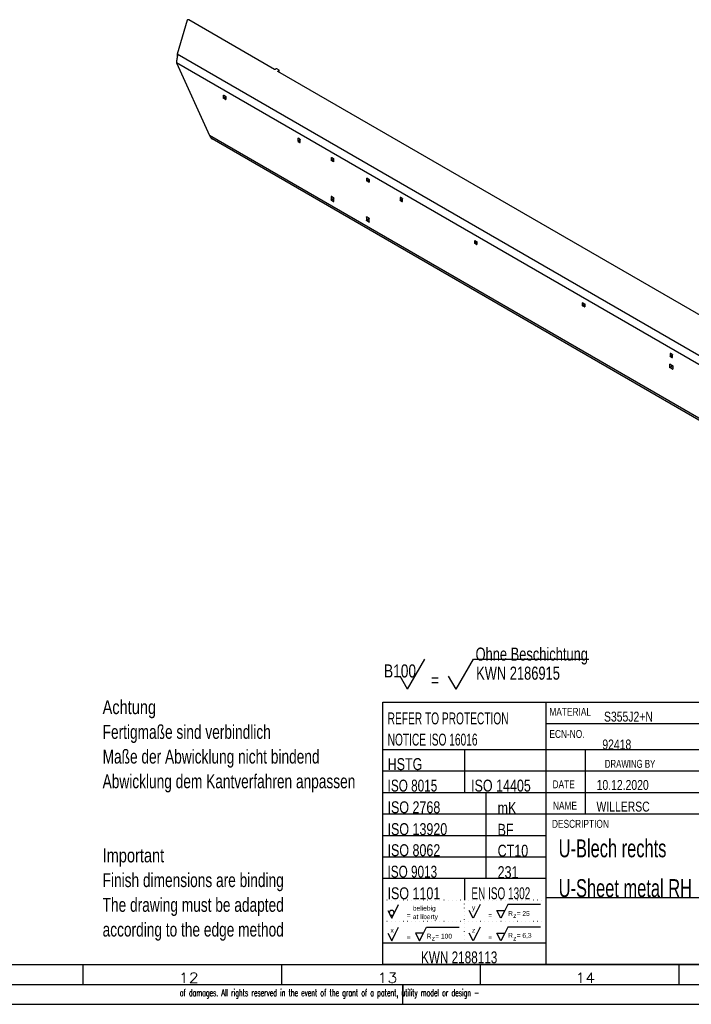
# Model space of a CAD drawing. Header units: millimetres. Extents: x -4 to 841, y -4 to 594.
# Tile 16 of 19: x 555 to 724, y 0 to 248. Entities that reach past the tile are written whole.
import ezdxf

# ---------------------------------------------------------------- set-up
doc = ezdxf.new("R2010")
doc.units = ezdxf.units.MM
doc.layers.add('1', color=7, linetype='Continuous')
doc.styles.add('SEACAD_Arial', font='arial.ttf', dxfattribs={"width": 0.75})
doc.styles.add('SEACAD_simplex_shx', font='simplex.shx', dxfattribs={"width": 0.587})

msp = doc.modelspace()

# ---------------------------------------------------------------- linework, layer by layer
at = {"layer": '1', "color": 7, "linetype": 'Continuous'}
for p, q in [((596.77, 247.54), (594.23, 238.98)), ((618.75, 235.1), (597.11, 247.6)), ((594.23, 238.98), (594.23, 238.96)), ((793.68, 123.82), (594.23, 238.97)), ((792.69, 122.1), (594.06, 236.79)), ((594.06, 236.78), (602.31, 218.53)), ((619.17, 235.27), (618.89, 235.1)), ((619.88, 234.94), (619.31, 235.27)), ((619.59, 234.7), (619.88, 234.86)), ((619.59, 234.7), (619.59, 234.61)), ((776.79, 143.86), (619.59, 234.61)), ((619.88, 234.45), (619.88, 234.86)), ((619.91, 234.43), (619.91, 234.9)), ((605.95, 228.61), (605.87, 228.57)), ((605.87, 227.92), (605.87, 228.57)), ((605.87, 227.92), (606.3, 228.17)), ((605.95, 228.61), (606.37, 228.37)), ((606.37, 228.04), (605.95, 227.8)), ((606.3, 228.17), (606.3, 228.41)), ((606.44, 228), (606.37, 228.04)), ((606.44, 228.25), (606.44, 227.59)), ((606.37, 227.55), (605.95, 227.8)), ((606.37, 227.55), (606.44, 227.59)), ((792.69, 108.61), (602.31, 218.53)), ((792.98, 107.97), (602.99, 217.66)), ((624.68, 217.8), (624.61, 217.75)), ((624.61, 217.75), (624.61, 217.1)), ((624.61, 217.1), (625.04, 217.35)), ((625.11, 217.55), (624.68, 217.8)), ((625.11, 217.22), (624.68, 216.98)), ((624.68, 216.98), (625.11, 216.73)), ((625.04, 217.59), (625.04, 217.35)), ((625.11, 217.22), (625.18, 217.18)), ((625.11, 216.73), (625.18, 216.77)), ((625.18, 216.77), (625.18, 217.43)), ((633.1, 212.94), (633.03, 212.9)), ((633.03, 212.24), (633.03, 212.9)), ((633.03, 212.24), (633.45, 212.49)), ((633.1, 212.94), (633.52, 212.69)), ((633.52, 212.37), (633.1, 212.12)), ((633.52, 211.88), (633.1, 212.12)), ((633.45, 212.49), (633.45, 212.73)), ((633.59, 212.33), (633.52, 212.37)), ((633.52, 211.88), (633.59, 211.92)), ((633.59, 212.57), (633.59, 211.92)), ((642.01, 207.79), (641.94, 207.75)), ((641.94, 207.1), (641.94, 207.75)), ((641.94, 207.1), (642.36, 207.34)), ((642.01, 207.79), (642.43, 207.55)), ((642.43, 207.22), (642.01, 206.98)), ((642.43, 206.73), (642.01, 206.98)), ((642.36, 207.34), (642.36, 207.59)), ((642.5, 207.18), (642.43, 207.22)), ((642.43, 206.73), (642.5, 206.77)), ((642.5, 207.43), (642.5, 206.77)), ((633.03, 203.18), (632.96, 203.14)), ((632.96, 203.14), (632.96, 202.32)), ((633.59, 202.85), (633.03, 203.18)), ((632.96, 202.32), (633.38, 202.57)), ((633.45, 202.45), (633.03, 202.2)), ((633.03, 202.2), (633.59, 201.87)), ((633.38, 202.98), (633.38, 202.57)), ((633.45, 202.45), (633.66, 202.32)), ((633.59, 201.87), (633.66, 201.91)), ((633.66, 201.91), (633.66, 202.73)), ((650.42, 202.94), (650.35, 202.89)), ((650.35, 202.89), (650.35, 202.24)), ((650.35, 202.24), (650.78, 202.49)), ((650.85, 202.69), (650.42, 202.94)), ((650.85, 202.36), (650.42, 202.12)), ((650.42, 202.12), (650.85, 201.87)), ((650.78, 202.73), (650.78, 202.49)), ((650.85, 202.36), (650.92, 202.32)), ((650.85, 201.87), (650.92, 201.91)), ((650.92, 201.91), (650.92, 202.57)), ((641.94, 198.04), (641.87, 198)), ((641.87, 198), (641.87, 197.18)), ((641.87, 197.18), (642.29, 197.42)), ((642.5, 197.71), (641.94, 198.04)), ((642.36, 197.3), (641.94, 197.06)), ((641.94, 197.06), (642.5, 196.73)), ((642.29, 197.83), (642.29, 197.42)), ((642.36, 197.3), (642.57, 197.18)), ((642.5, 196.73), (642.57, 196.77)), ((642.57, 196.77), (642.57, 197.59)), ((669.16, 192.12), (669.09, 192.08)), ((669.09, 191.42), (669.09, 192.08)), ((669.09, 191.42), (669.51, 191.67)), ((669.16, 192.12), (669.59, 191.87)), ((669.59, 191.55), (669.16, 191.3)), ((669.59, 191.06), (669.16, 191.3)), ((669.51, 191.67), (669.51, 191.91)), ((669.66, 191.5), (669.59, 191.55)), ((669.59, 191.06), (669.66, 191.1)), ((669.66, 191.75), (669.66, 191.1)), ((696.31, 176.44), (696.24, 176.4)), ((696.24, 175.75), (696.24, 176.4)), ((696.24, 175.75), (696.67, 175.99)), ((696.31, 176.44), (696.74, 176.2)), ((696.74, 175.87), (696.31, 175.62)), ((696.67, 175.99), (696.67, 176.24)), ((696.81, 175.83), (696.74, 175.87)), ((696.81, 176.07), (696.81, 175.42)), ((696.74, 175.38), (696.31, 175.62)), ((696.74, 175.38), (696.81, 175.42)), ((718.38, 163.7), (718.3, 163.66)), ((718.3, 163.66), (718.3, 163.01)), ((718.8, 163.46), (718.38, 163.7)), ((718.73, 163.5), (718.73, 163.25)), ((718.3, 161.01), (718.23, 160.97)), ((718.23, 160.15), (718.23, 160.97)), ((718.3, 163.01), (718.73, 163.25)), ((718.3, 161.01), (718.87, 160.68)), ((718.8, 163.13), (718.38, 162.89)), ((718.38, 162.89), (718.8, 162.64)), ((718.8, 163.13), (718.87, 163.09)), ((718.8, 162.64), (718.87, 162.68)), ((718.87, 162.68), (718.87, 163.34)), ((718.23, 160.15), (718.66, 160.4)), ((718.73, 160.27), (718.3, 160.03)), ((718.87, 159.7), (718.3, 160.03)), ((718.66, 160.4), (718.66, 160.8)), ((718.94, 160.15), (718.73, 160.27)), ((718.87, 159.7), (718.94, 159.74)), ((718.94, 160.56), (718.94, 159.74)), ((652.22, 79.24), (656.56, 86.76)), ((664.44, 79.24), (668.78, 86.76)), ((668.78, 86.76), (697.85, 86.76)), ((652.22, 79.24), (650.32, 82.53)), ((664.44, 79.24), (662.54, 82.53)), ((646, 76), (831, 76)), ((646, 10), (646, 76)), ((687, 76), (687, 10)), ((778, 70.5), (687, 70.5)), ((687, 64), (646, 64)), ((646.51, 64), (646, 64)), ((831, 64), (646, 64)), ((648.56, 64), (647.54, 64)), ((650.61, 64), (649.59, 64)), ((652.66, 64), (651.64, 64)), ((654.71, 64), (653.69, 64)), ((656.76, 64), (655.74, 64)), ((658.81, 64), (657.79, 64)), ((660.86, 64), (659.84, 64)), ((662.91, 64), (661.89, 64)), ((664.96, 64), (663.94, 64)), ((667.01, 64), (665.99, 64)), ((666.5, 64), (666.5, 58.6)), ((669.06, 64), (668.04, 64)), ((671.11, 64), (670.09, 64)), ((673.16, 64), (672.14, 64)), ((675.21, 64), (674.19, 64)), ((677.26, 64), (676.24, 64)), ((679.31, 64), (678.29, 64)), ((681.36, 64), (680.34, 64)), ((683.41, 64), (682.39, 64)), ((685.46, 64), (684.44, 64)), ((687, 64), (686.49, 64)), ((697, 47.8), (697, 64)), ((646.51, 58.6), (646, 58.6)), ((778, 58.6), (646, 58.6)), ((648.56, 58.6), (647.54, 58.6)), ((650.61, 58.6), (649.59, 58.6)), ((652.66, 58.6), (651.64, 58.6)), ((654.71, 58.6), (653.69, 58.6)), ((656.76, 58.6), (655.74, 58.6)), ((658.81, 58.6), (657.79, 58.6)), ((660.86, 58.6), (659.84, 58.6)), ((662.91, 58.6), (661.89, 58.6)), ((664.96, 58.6), (663.94, 58.6)), ((667.01, 58.6), (665.99, 58.6)), ((666.5, 58.6), (666.5, 53.2)), ((669.06, 58.6), (668.04, 58.6)), ((671.11, 58.6), (670.09, 58.6)), ((673.16, 58.6), (672.14, 58.6)), ((675.21, 58.6), (674.19, 58.6)), ((677.26, 58.6), (676.24, 58.6)), ((679.31, 58.6), (678.29, 58.6)), ((681.36, 58.6), (680.34, 58.6)), ((683.41, 58.6), (682.39, 58.6)), ((685.46, 58.6), (684.44, 58.6)), ((687, 58.6), (686.49, 58.6)), ((646.51, 53.2), (646, 53.2)), ((778, 53.2), (646, 53.2)), ((648.56, 53.2), (647.54, 53.2)), ((650.61, 53.2), (649.59, 53.2)), ((652.66, 53.2), (651.64, 53.2)), ((654.71, 53.2), (653.69, 53.2)), ((656.76, 53.2), (655.74, 53.2)), ((658.81, 53.2), (657.79, 53.2)), ((660.86, 53.2), (659.84, 53.2)), ((662.91, 53.2), (661.89, 53.2)), ((664.96, 53.2), (663.94, 53.2)), ((667.01, 53.2), (665.99, 53.2)), ((669.06, 53.2), (668.04, 53.2)), ((671.11, 53.2), (670.09, 53.2)), ((671.95, 31.6), (671.95, 53.2)), ((673.16, 53.2), (672.14, 53.2)), ((675.21, 53.2), (674.19, 53.2)), ((677.26, 53.2), (676.24, 53.2)), ((679.31, 53.2), (678.29, 53.2)), ((681.36, 53.2), (680.34, 53.2)), ((683.41, 53.2), (682.39, 53.2)), ((685.46, 53.2), (684.44, 53.2)), ((687, 53.2), (686.49, 53.2)), ((831, 47.8), (646, 47.8)), ((687, 42.4), (646, 42.4)), ((687, 37), (646, 37)), ((687, 31.6), (646, 31.6)), ((666.5, 31.6), (666.5, 26.2)), ((647.04, 26.2), (647.01, 26.2)), ((648.06, 26.2), (648.04, 26.2)), ((648.2, 21.63), (649.95, 25.13)), ((649.09, 26.2), (649.06, 26.2)), ((650.11, 26.2), (650.09, 26.2)), ((651.14, 26.2), (651.11, 26.2)), ((652.16, 26.2), (652.14, 26.2)), ((653.19, 26.2), (653.16, 26.2)), ((654.21, 26.2), (654.19, 26.2)), ((655.24, 26.2), (655.21, 26.2)), ((656.26, 26.2), (656.24, 26.2)), ((657.29, 26.2), (657.26, 26.2)), ((658.31, 26.2), (658.29, 26.2)), ((659.34, 26.2), (659.31, 26.2)), ((660.36, 26.2), (660.34, 26.2)), ((661.39, 26.2), (661.36, 26.2)), ((662.41, 26.2), (662.39, 26.2)), ((663.44, 26.2), (663.41, 26.2)), ((664.46, 26.2), (664.44, 26.2)), ((665.49, 26.2), (665.46, 26.2)), ((666.51, 26.2), (666.49, 26.2)), ((666.5, 25.2), (666.5, 25.23)), ((667.54, 26.2), (667.51, 26.2)), ((668.56, 26.2), (668.54, 26.2)), ((669.59, 26.2), (669.56, 26.2)), ((670.45, 25.13), (669.7, 23.62)), ((670.61, 26.2), (670.59, 26.2)), ((671.64, 26.2), (671.61, 26.2)), ((672.66, 26.2), (672.64, 26.2)), ((673.69, 26.2), (673.66, 26.2)), ((674.71, 26.2), (674.69, 26.2)), ((675.74, 26.2), (675.71, 26.2)), ((677.45, 25.13), (676.7, 23.62)), ((676.76, 26.2), (676.74, 26.2)), ((685.7, 25.13), (677.45, 25.13)), ((677.79, 26.2), (677.76, 26.2)), ((678.81, 26.2), (678.79, 26.2)), ((679.84, 26.2), (679.81, 26.2)), ((680.86, 26.2), (680.84, 26.2)), ((681.89, 26.2), (681.86, 26.2)), ((682.91, 26.2), (682.89, 26.2)), ((683.94, 26.2), (683.91, 26.2)), ((684.96, 26.2), (684.94, 26.2)), ((685.99, 26.2), (685.96, 26.2)), ((687, 26.2), (686.99, 26.2)), ((803, 26.8), (687, 26.8)), ((687, 26.8), (687, 26.28)), ((687, 25.23), (687, 24.18)), ((647.2, 23.62), (648.2, 21.63)), ((666.5, 24.22), (666.5, 24.25)), ((666.5, 23.24), (666.5, 23.27)), ((668.7, 21.63), (667.7, 23.62)), ((669.7, 23.62), (668.7, 21.63)), ((675.7, 21.63), (674.7, 23.62)), ((674.7, 23.62), (676.7, 23.62)), ((676.7, 23.62), (675.7, 21.63)), ((687, 23.12), (687, 22.07)), ((647.04, 20.8), (647.01, 20.8)), ((648.06, 20.8), (648.04, 20.8)), ((649.09, 20.8), (649.06, 20.8)), ((650.11, 20.8), (650.09, 20.8)), ((651.14, 20.8), (651.11, 20.8)), ((652.16, 20.8), (652.14, 20.8)), ((653.19, 20.8), (653.16, 20.8)), ((654.21, 20.8), (654.19, 20.8)), ((655.24, 20.8), (655.21, 20.8)), ((656.26, 20.8), (656.24, 20.8)), ((657.29, 20.8), (657.26, 20.8)), ((658.31, 20.8), (658.29, 20.8)), ((659.34, 20.8), (659.31, 20.8)), ((660.36, 20.8), (660.34, 20.8)), ((661.39, 20.8), (661.36, 20.8)), ((662.41, 20.8), (662.39, 20.8)), ((663.44, 20.8), (663.41, 20.8)), ((664.46, 20.8), (664.44, 20.8)), ((665.49, 20.8), (665.46, 20.8)), ((666.51, 20.8), (666.49, 20.8)), ((666.5, 22.26), (666.5, 22.29)), ((666.5, 21.28), (666.5, 21.3)), ((666.5, 20.3), (666.5, 20.32)), ((667.54, 20.8), (667.51, 20.8)), ((668.56, 20.8), (668.54, 20.8)), ((669.59, 20.8), (669.56, 20.8)), ((670.61, 20.8), (670.59, 20.8)), ((671.64, 20.8), (671.61, 20.8)), ((672.66, 20.8), (672.64, 20.8)), ((673.69, 20.8), (673.66, 20.8)), ((674.71, 20.8), (674.69, 20.8)), ((675.74, 20.8), (675.71, 20.8)), ((676.76, 20.8), (676.74, 20.8)), ((677.79, 20.8), (677.76, 20.8)), ((678.81, 20.8), (678.79, 20.8)), ((679.84, 20.8), (679.81, 20.8)), ((680.86, 20.8), (680.84, 20.8)), ((681.89, 20.8), (681.86, 20.8)), ((682.91, 20.8), (682.89, 20.8)), ((683.94, 20.8), (683.91, 20.8)), ((684.96, 20.8), (684.94, 20.8)), ((685.99, 20.8), (685.96, 20.8)), ((687, 20.8), (686.99, 20.8)), ((687, 21.02), (687, 19.98)), ((647.2, 17.93), (648.2, 15.93)), ((648.2, 15.93), (649.2, 17.93)), ((649.2, 17.93), (649.95, 19.43)), ((654.2, 17.93), (655.2, 15.93)), ((656.2, 17.93), (654.2, 17.93)), ((655.2, 15.93), (656.2, 17.93)), ((656.2, 17.93), (656.95, 19.43)), ((656.95, 19.43), (665.2, 19.43)), ((666.5, 19.31), (666.5, 19.34)), ((666.5, 18.33), (666.5, 18.36)), ((666.5, 17.35), (666.5, 17.38)), ((668.7, 15.93), (667.7, 17.93)), ((669.7, 17.93), (668.7, 15.93)), ((670.45, 19.43), (669.7, 17.93)), ((674.7, 17.93), (676.7, 17.93)), ((675.7, 15.93), (674.7, 17.93)), ((676.7, 17.93), (675.7, 15.93)), ((677.45, 19.43), (676.7, 17.93)), ((685.7, 19.43), (677.45, 19.43)), ((687, 18.93), (687, 17.88)), ((687, 15.4), (646, 15.4)), ((666.5, 16.37), (666.5, 16.4)), ((666.5, 15.4), (666.5, 15.41)), ((687, 16.83), (687, 15.78)), ((687, 14.73), (687, 13.68)), ((687, 12.62), (687, 11.58)), ((10, 10), (831, 10)), ((570.5, 10), (570.5, 5)), ((620.5, 10), (620.5, 5)), ((831, 10), (646, 10)), ((670.5, 10), (670.5, 5)), ((687, 10.53), (687, 10)), ((720.5, 10), (720.5, 5)), ((5, 5), (836, 5)), ((651, 5), (651, 2)), ((651, 0), (651, 4.75)), ((0, 0), (841, 0))]:
    msp.add_line(p, q, dxfattribs=at)
for start, end in [(0, 180), (180, 0)]:
    msp.add_arc((648.2, 23.01), 0.618, start, end, dxfattribs=at)
for points, knots in [([(597.11, 247.6), (596.91, 247.63), (596.77, 247.54)], [0, 0, 0.554585, 1, 1]), ([(594.23, 238.96), (594.23, 238.95), (594.24, 238.93), (594.24, 238.92), (594.25, 238.9), (594.25, 238.88), (594.26, 238.87), (594.26, 238.85), (594.26, 238.83), (594.27, 238.82), (594.27, 238.8), (594.27, 238.78), (594.27, 238.76), (594.27, 238.74), (594.27, 238.72), (594.27, 238.71), (594.27, 238.69), (594.27, 238.67), (594.27, 238.65), (594.27, 238.63), (594.27, 238.6), (594.27, 238.55), (594.26, 238.49), (594.25, 238.43), (594.25, 238.37), (594.23, 238.3), (594.22, 238.23), (594.21, 238.16), (594.2, 238.09), (594.19, 238.07), (594.19, 238.06), (594.19, 238.04), (594.18, 238.03), (594.18, 238.02), (594.18, 238.01), (594.18, 237.99), (594.17, 237.96), (594.17, 237.95), (594.17, 237.94), (594.17, 237.93), (594.16, 237.92), (594.16, 237.91), (594.16, 237.9), (594.16, 237.88), (594.15, 237.87), (594.15, 237.86), (594.15, 237.83), (594.15, 237.82), (594.14, 237.81), (594.14, 237.79), (594.14, 237.78), (594.13, 237.76), (594.13, 237.74), (594.13, 237.73), (594.13, 237.71), (594.12, 237.69), (594.12, 237.66), (594.11, 237.64), (594.11, 237.62), (594.11, 237.6), (594.1, 237.58), (594.1, 237.56), (594.1, 237.54), (594.09, 237.51), (594.09, 237.5), (594.09, 237.49), (594.09, 237.47), (594.09, 237.46), (594.08, 237.43), (594.08, 237.41), (594.08, 237.4), (594.08, 237.37), (594.07, 237.36), (594.07, 237.35), (594.07, 237.33), (594.07, 237.31), (594.07, 237.29), (594.07, 237.27), (594.06, 237.26), (594.06, 237.24), (594.06, 237.23), (594.06, 237.21), (594.06, 237.19), (594.06, 237.17), (594.06, 237.16), (594.06, 237.15), (594.06, 237.14), (594.05, 237.13), (594.05, 237.12), (594.05, 237.1), (594.05, 237.08), (594.05, 237.07), (594.05, 237.05), (594.05, 237.04), (594.05, 237.02), (594.05, 237.01), (594.05, 236.99), (594.05, 236.98), (594.05, 236.97), (594.05, 236.96), (594.05, 236.95), (594.05, 236.92), (594.05, 236.91), (594.05, 236.89), (594.05, 236.88), (594.05, 236.87), (594.05, 236.86), (594.05, 236.85), (594.05, 236.84), (594.05, 236.83), (594.05, 236.82), (594.05, 236.81), (594.06, 236.79)], [0, 0, 0.007424, 0.014849, 0.022361, 0.029915, 0.037563, 0.045268, 0.053076, 0.060954, 0.068966, 0.077056, 0.085288, 0.093608, 0.102092, 0.110681, 0.119433, 0.128304, 0.137361, 0.146534, 0.155898, 0.16539, 0.190938, 0.217394, 0.245313, 0.274165, 0.304513, 0.335763, 0.368467, 0.401977, 0.411445, 0.41621, 0.425797, 0.430621, 0.43546, 0.440322, 0.45009, 0.459933, 0.46488, 0.469843, 0.474828, 0.479818, 0.48484, 0.489858, 0.499966, 0.50504, 0.510126, 0.520347, 0.52548, 0.530618, 0.54095, 0.546135, 0.556525, 0.561747, 0.566971, 0.577463, 0.587986, 0.598548, 0.609148, 0.619779, 0.630432, 0.635777, 0.64647, 0.657177, 0.667915, 0.673286, 0.678655, 0.68941, 0.694795, 0.705559, 0.716328, 0.721703, 0.732472, 0.737854, 0.743225, 0.753972, 0.759346, 0.770066, 0.780779, 0.786119, 0.791458, 0.796796, 0.807439, 0.818058, 0.823352, 0.828635, 0.833917, 0.839179, 0.84444, 0.849682, 0.854922, 0.865354, 0.870554, 0.880915, 0.886067, 0.891217, 0.896349, 0.906564, 0.911648, 0.916713, 0.921768, 0.926795, 0.936811, 0.941791, 0.951697, 0.956622, 0.961529, 0.966418, 0.97128, 0.976123, 0.980939, 0.985737, 0.990519, 1, 1]), ([(594.23, 238.98), (594.23, 238.98), (594.23, 238.97)], [0, 0, 0.502441, 1, 1]), ([(594.23, 238.96), (594.23, 238.84), (594.23, 238.72), (594.24, 238.59), (594.24, 238.47)], [0, 0, 0.24995, 0.499951, 0.750007, 1, 1]), ([(619.31, 235.27), (619.24, 235.28), (619.17, 235.27)], [0, 0, 0.499862, 1, 1]), ([(618.89, 235.1), (618.82, 235.09), (618.75, 235.1)], [0, 0, 0.500138, 1, 1]), ([(605.87, 228.57), (605.9, 228.62), (605.95, 228.61)], [0, 0, 0.500041, 1, 1]), ([(605.95, 227.8), (605.9, 227.85), (605.87, 227.92)], [0, 0, 0.50002, 1, 1]), ([(606.3, 228.17), (606.32, 228.1), (606.37, 228.04)], [0, 0, 0.499882, 1, 1]), ([(606.37, 228.37), (606.42, 228.32), (606.44, 228.25)], [0, 0, 0.4999, 1, 1]), ([(606.44, 227.59), (606.42, 227.55), (606.37, 227.55)], [0, 0, 0.500125, 1, 1]), ([(602.31, 218.53), (602.32, 218.51), (602.34, 218.49), (602.35, 218.47), (602.36, 218.45), (602.38, 218.43), (602.39, 218.41), (602.4, 218.39), (602.41, 218.37), (602.44, 218.33), (602.45, 218.31), (602.48, 218.26), (602.5, 218.22), (602.52, 218.19), (602.54, 218.16), (602.56, 218.13), (602.58, 218.1), (602.6, 218.07), (602.62, 218.04), (602.63, 218.03), (602.63, 218.02), (602.64, 218.01), (602.65, 218.01), (602.65, 218), (602.66, 217.99), (602.66, 217.98), (602.67, 217.97), (602.68, 217.97), (602.68, 217.96), (602.69, 217.95), (602.69, 217.94), (602.7, 217.94), (602.71, 217.93), (602.71, 217.92), (602.72, 217.91), (602.72, 217.91), (602.73, 217.9), (602.74, 217.89), (602.74, 217.88), (602.75, 217.88), (602.75, 217.87), (602.76, 217.86), (602.77, 217.85), (602.77, 217.85), (602.78, 217.84), (602.79, 217.83), (602.79, 217.83), (602.8, 217.82), (602.8, 217.81), (602.81, 217.81), (602.82, 217.8), (602.82, 217.79), (602.83, 217.79), (602.84, 217.78), (602.84, 217.78), (602.85, 217.77), (602.86, 217.76), (602.86, 217.76), (602.87, 217.75), (602.88, 217.75), (602.88, 217.74), (602.89, 217.74), (602.9, 217.73), (602.9, 217.72), (602.91, 217.72), (602.92, 217.71), (602.92, 217.71), (602.93, 217.7), (602.94, 217.7), (602.94, 217.69), (602.95, 217.69), (602.96, 217.69), (602.96, 217.68), (602.97, 217.68), (602.98, 217.67), (602.98, 217.67), (602.99, 217.66)], [0, 0, 0.020888, 0.041803, 0.062952, 0.08414, 0.105572, 0.127017, 0.148686, 0.17032, 0.213999, 0.236009, 0.291206, 0.324282, 0.357635, 0.390739, 0.42407, 0.457063, 0.490214, 0.522923, 0.531962, 0.54097, 0.549985, 0.558954, 0.567907, 0.576838, 0.585775, 0.594667, 0.603566, 0.612406, 0.621254, 0.630057, 0.638854, 0.647606, 0.656352, 0.665064, 0.673761, 0.6824, 0.69102, 0.699621, 0.708193, 0.716734, 0.725232, 0.733698, 0.742162, 0.750571, 0.758938, 0.767262, 0.775585, 0.783854, 0.792096, 0.800285, 0.80846, 0.816584, 0.824682, 0.832716, 0.840739, 0.84874, 0.856678, 0.864566, 0.872434, 0.880241, 0.888041, 0.89577, 0.903481, 0.911146, 0.918754, 0.926335, 0.933902, 0.941403, 0.948872, 0.956278, 0.963662, 0.971026, 0.978319, 0.985583, 0.99279, 1, 1]), ([(624.61, 217.75), (624.63, 217.8), (624.68, 217.8)], [0, 0, 0.500041, 1, 1]), ([(624.68, 216.98), (624.63, 217.03), (624.61, 217.1)], [0, 0, 0.499952, 1, 1]), ([(625.04, 217.35), (625.06, 217.28), (625.11, 217.22)], [0, 0, 0.500002, 1, 1]), ([(625.11, 217.55), (625.16, 217.5), (625.18, 217.43)], [0, 0, 0.50002, 1, 1]), ([(625.18, 216.77), (625.16, 216.73), (625.11, 216.73)], [0, 0, 0.500041, 1, 1]), ([(633.03, 212.9), (633.05, 212.94), (633.1, 212.94)], [0, 0, 0.499836, 1, 1]), ([(633.1, 212.12), (633.05, 212.17), (633.03, 212.24)], [0, 0, 0.500039, 1, 1]), ([(633.45, 212.49), (633.47, 212.42), (633.52, 212.37)], [0, 0, 0.5001, 1, 1]), ([(633.52, 212.69), (633.57, 212.64), (633.59, 212.57)], [0, 0, 0.499998, 1, 1]), ([(633.59, 211.92), (633.57, 211.87), (633.52, 211.88)], [0, 0, 0.49992, 1, 1]), ([(641.94, 207.75), (641.96, 207.8), (642.01, 207.79)], [0, 0, 0.499837, 1, 1]), ([(642.01, 206.98), (641.96, 207.03), (641.94, 207.1)], [0, 0, 0.500118, 1, 1]), ([(642.36, 207.34), (642.38, 207.27), (642.43, 207.22)], [0, 0, 0.49998, 1, 1]), ([(642.43, 207.55), (642.48, 207.5), (642.5, 207.43)], [0, 0, 0.499998, 1, 1]), ([(642.5, 206.77), (642.48, 206.73), (642.43, 206.73)], [0, 0, 0.49992, 1, 1]), ([(632.96, 203.14), (632.98, 203.19), (633.03, 203.18)], [0, 0, 0.49992, 1, 1]), ([(633.03, 202.2), (632.98, 202.25), (632.96, 202.32)], [0, 0, 0.499998, 1, 1]), ([(633.38, 202.57), (633.4, 202.5), (633.45, 202.45)], [0, 0, 0.5001, 1, 1]), ([(633.59, 202.85), (633.64, 202.8), (633.66, 202.73)], [0, 0, 0.50002, 1, 1]), ([(633.66, 201.91), (633.64, 201.87), (633.59, 201.87)], [0, 0, 0.500041, 1, 1]), ([(650.35, 202.89), (650.37, 202.94), (650.42, 202.94)], [0, 0, 0.49992, 1, 1]), ([(650.42, 202.12), (650.37, 202.17), (650.35, 202.24)], [0, 0, 0.499998, 1, 1]), ([(650.78, 202.49), (650.8, 202.42), (650.85, 202.36)], [0, 0, 0.5001, 1, 1]), ([(650.85, 202.69), (650.9, 202.64), (650.92, 202.57)], [0, 0, 0.500158, 1, 1]), ([(650.92, 201.91), (650.9, 201.87), (650.85, 201.87)], [0, 0, 0.499752, 1, 1]), ([(641.87, 198), (641.89, 198.04), (641.94, 198.04)], [0, 0, 0.500125, 1, 1]), ([(641.94, 197.06), (641.89, 197.11), (641.87, 197.18)], [0, 0, 0.4999, 1, 1]), ([(642.29, 197.42), (642.31, 197.35), (642.36, 197.3)], [0, 0, 0.499882, 1, 1]), ([(642.5, 197.71), (642.55, 197.66), (642.57, 197.59)], [0, 0, 0.4999, 1, 1]), ([(642.57, 196.77), (642.55, 196.73), (642.5, 196.73)], [0, 0, 0.500125, 1, 1]), ([(669.09, 192.08), (669.11, 192.12), (669.16, 192.12)], [0, 0, 0.49992, 1, 1]), ([(669.16, 191.3), (669.11, 191.35), (669.09, 191.42)], [0, 0, 0.499998, 1, 1]), ([(669.51, 191.67), (669.54, 191.6), (669.59, 191.55)], [0, 0, 0.5001, 1, 1]), ([(669.59, 191.87), (669.64, 191.82), (669.66, 191.75)], [0, 0, 0.499998, 1, 1]), ([(669.66, 191.1), (669.64, 191.05), (669.59, 191.06)], [0, 0, 0.49992, 1, 1]), ([(696.24, 176.4), (696.26, 176.45), (696.31, 176.44)], [0, 0, 0.499836, 1, 1]), ([(696.67, 175.99), (696.69, 175.92), (696.74, 175.87)], [0, 0, 0.500238, 1, 1]), ([(696.74, 176.2), (696.79, 176.14), (696.81, 176.07)], [0, 0, 0.500077, 1, 1]), ([(696.31, 175.62), (696.26, 175.68), (696.24, 175.75)], [0, 0, 0.500039, 1, 1]), ([(696.81, 175.42), (696.79, 175.37), (696.74, 175.38)], [0, 0, 0.499922, 1, 1]), ([(718.3, 163.66), (718.33, 163.71), (718.38, 163.7)], [0, 0, 0.500005, 1, 1]), ([(718.8, 163.46), (718.85, 163.4), (718.87, 163.34)], [0, 0, 0.500099, 1, 1]), ([(718.23, 160.97), (718.25, 161.01), (718.3, 161.01)], [0, 0, 0.50042, 1, 1]), ([(718.38, 162.89), (718.33, 162.94), (718.3, 163.01)], [0, 0, 0.499958, 1, 1]), ([(718.73, 163.25), (718.75, 163.18), (718.8, 163.13)], [0, 0, 0.499901, 1, 1]), ([(718.87, 162.68), (718.85, 162.64), (718.8, 162.64)], [0, 0, 0.499794, 1, 1]), ([(718.3, 160.03), (718.25, 160.08), (718.23, 160.15)], [0, 0, 0.499788, 1, 1]), ([(718.66, 160.4), (718.68, 160.33), (718.73, 160.27)], [0, 0, 0.499982, 1, 1]), ([(718.87, 160.68), (718.92, 160.63), (718.94, 160.56)], [0, 0, 0.500099, 1, 1]), ([(718.94, 159.74), (718.92, 159.7), (718.87, 159.7)], [0, 0, 0.499794, 1, 1])]:
    msp.add_open_spline(points, degree=1, knots=knots, dxfattribs=at)
for points in [[(619.59, 234.61), (619.57, 234.66), (619.59, 234.7)], [(619.88, 234.86), (619.91, 234.9), (619.88, 234.94)]]:
    msp.add_open_spline(points, degree=1, dxfattribs=at)

# ---------------------------------------------------------------- texts
at = {"layer": '1', "attachment_point": 7}
for s, insert, char_height, width, style in [('{\\fArial|b0||i0||c0|p34;\\C7;\\H3.29;\\W0.705;Ohne Beschichtung}', (669.32, 85.44), 3.29, 29.3954, 'SEACAD_Arial'), ('{\\fArial|b0||i0||c0|p34;\\C7;\\H3.29;\\W0.75;B100}', (646.28, 82.15), 3.29, 7.8674, 'SEACAD_Arial'), ('{\\fArial|b0||i0||c0|p34;\\C7;\\H3.29;\\W0.705;KWN 2186915}', (669.47, 81.59), 3.29, 21.8857, 'SEACAD_Arial'), ('{\\fArial|b0||i0||c0|p34;\\C7;\\H3.29;\\W0.75;=}', (658.12, 79.88), 3.29, 2.0026, 'SEACAD_Arial'), ('{\\fArial|b0||i0||c0|p34;\\C7;\\H3.5;\\W0.75;Achtung}', (575.45, 71.93), 3.5, 13.1631, 'SEACAD_Arial'), ('{\\fArial|b0||i0||c0|p34;\\C7;\\H3.5;\\W0.705;Fertigmaße sind verbindlich}', (575.45, 65.71), 3.5, 43.8261, 'SEACAD_Arial'), ('{\\fArial|b0||i0||c0|p34;\\C7;\\H2.;\\W0.75;MATERIAL}', (687.9, 72.56), 2, 10.3044, 'SEACAD_Arial'), ('{\\fArial|b0||i0||c0|p34;\\C7;\\H3.;\\W0.611;REFER TO PROTECTION}', (647.19, 70.36), 3, 31.4348, 'SEACAD_Arial'), ('{\\fArial|b0||i0||c0|p34;\\C7;\\H2.5;\\W0.75;S355J2+N}', (701.64, 71.06), 2.5, 12.0652, 'SEACAD_Arial'), ('{\\fArial|b0||i0||c0|p34;\\C7;\\H3.;\\W0.611;NOTICE ISO 16016}', (647.19, 65.03), 3, 23.4783, 'SEACAD_Arial'), ('{\\fArial|b0||i0||c0|p34;\\C7;\\H2.;\\W0.75;ECN-NO.}', (687.9, 66.96), 2, 8.6957, 'SEACAD_Arial'), ('{\\fArial|b0||i0||c0|p34;\\C7;\\H2.5;\\W0.75;92418}', (701.22, 64.06), 2.5, 7.0652, 'SEACAD_Arial'), ('{\\fArial|b0||i0||c0|p34;\\C7;\\H3.5;\\W0.705;Maße der Abwicklung nicht bindend}', (575.45, 59.5), 3.5, 56.5326, 'SEACAD_Arial'), ('{\\fArial|b0||i0||c0|p34;\\C7;\\H3.;\\W0.75;HSTG}', (647.19, 58.86), 3, 8.6087, 'SEACAD_Arial'), ('{\\fArial|b0||i0||c0|p34;\\C7;\\H2.;\\W0.705;DRAWING BY}', (701.85, 59.45), 2, 13.3044, 'SEACAD_Arial'), ('{\\fArial|b0||i0||c0|p34;\\C7;\\H3.5;\\W0.705;Abwicklung dem Kantverfahren anpassen}', (575.45, 53.28), 3.5, 66.0435, 'SEACAD_Arial'), ('{\\fArial|b0||i0||c0|p34;\\C7;\\H3.;\\W0.705;ISO 8015}', (647.19, 53.46), 3, 12.9783, 'SEACAD_Arial'), ('{\\fArial|b0||i0||c0|p34;\\C7;\\H3.;\\W0.75;ISO 14405}', (668.19, 53.46), 3, 14.6739, 'SEACAD_Arial'), ('{\\fArial|b0||i0||c0|p34;\\C7;\\H2.;\\W0.75;DATE}', (688.69, 54.33), 2, 5.5217, 'SEACAD_Arial'), ('{\\fArial|b0||i0||c0|p34;\\C7;\\H2.5;\\W0.75;10.12.2020}', (699.79, 53.88), 2.5, 12.7174, 'SEACAD_Arial'), ('{\\fArial|b0||i0||c0|p34;\\C7;\\H3.;\\W0.75;ISO 2768 }', (647.16, 48.01), 3, 13.8261, 'SEACAD_Arial'), ('{\\fArial|b0||i0||c0|p34;\\C7;\\H3.;\\W0.75;mK}', (674.87, 47.89), 3, 4.6304, 'SEACAD_Arial'), ('{\\fArial|b0||i0||c0|p34;\\C7;\\H2.;\\W0.75;NAME}', (688.79, 48.97), 2, 5.9565, 'SEACAD_Arial'), ('{\\fArial|b0||i0||c0|p34;\\C7;\\H2.5;\\W0.75;WILLERSC}', (699.75, 48.44), 2.5, 13.1522, 'SEACAD_Arial'), ('{\\fArial|b0||i0||c0|p34;\\C7;\\H4.5;\\W0.658;U-Blech rechts}', (690.23, 36.91), 4.5, 27.3913, 'SEACAD_Arial'), ('{\\fArial|b0||i0||c0|p34;\\C7;\\H3.;\\W0.75;ISO 13920}', (647.16, 42.51), 3, 14.6739, 'SEACAD_Arial'), ('{\\fArial|b0||i0||c0|p34;\\C7;\\H3.;\\W0.75;BF}', (674.87, 42.39), 3, 3.9783, 'SEACAD_Arial'), ('{\\fArial|b0||i0||c0|p34;\\C7;\\H2.;\\W0.75;DESCRIPTION}', (688.55, 44.36), 2, 14.087, 'SEACAD_Arial'), ('{\\fArial|b0||i0||c0|p34;\\C7;\\H3.;\\W0.75;ISO 8062}', (647.16, 37.21), 3, 12.9783, 'SEACAD_Arial'), ('{\\fArial|b0||i0||c0|p34;\\C7;\\H3.;\\W0.75;CT10}', (674.87, 37.09), 3, 7.5, 'SEACAD_Arial'), ('{\\fArial|b0||i0||c0|p34;\\C7;\\H3.5;\\W0.75;Important}', (575.45, 34.64), 3.5, 15.0652, 'SEACAD_Arial'), ('{\\fArial|b0||i0||c0|p34;\\C7;\\H3.;\\W0.705;ISO 9013}', (647.16, 31.81), 3, 12.9783, 'SEACAD_Arial'), ('{\\fArial|b0||i0||c0|p34;\\C7;\\H3.;\\W0.75;231}', (674.87, 31.69), 3, 5.087, 'SEACAD_Arial'), ('{\\fArial|b0||i0||c0|p34;\\C7;\\H3.5;\\W0.705;Finish dimensions are binding}', (575.45, 28.42), 3.5, 47.0978, 'SEACAD_Arial'), ('{\\fArial|b0||i0||c0|p34;\\C7;\\H4.5;\\W0.658;U-Sheet metal RH}', (690.23, 26.91), 4.5, 34.1413, 'SEACAD_Arial'), ('{\\fArial|b0||i0||c0|p34;\\C7;\\H3.;\\W0.75;ISO 1101}', (647.16, 26.38), 3, 12.9783, 'SEACAD_Arial'), ('{\\fArial|b0||i0||c0|p34;\\C7;\\H3.;\\W0.6;EN ISO 1302}', (668.27, 26.38), 3, 14.8044, 'SEACAD_Arial'), ('{\\fArial|b0||i0||c0|p34;\\C7;\\H3.5;\\W0.705;The drawing must be adapted}', (575.45, 22.21), 3.5, 47.1739, 'SEACAD_Arial'), ('{\\fArial|b0||i0||c0|p34;\\C7;\\H3.5;\\W0.705;according to the edge method}', (575.45, 15.99), 3.5, 47.1739, 'SEACAD_Arial'), ('{\\fArial|b0||i0||c0|p34;\\C7;\\H3.;\\W0.705;KWN 2188113}', (655.58, 10.26), 3, 19.9565, 'SEACAD_Arial'), ('{\\fsimplex|b0||i0||c0|p34;\\C7;\\H2.5;\\W1.179;12}', (594.6, 5.43), 2.5, 6.7361, 'SEACAD_simplex_shx'), ('{\\fsimplex|b0||i0||c0|p34;\\C7;\\H2.5;\\W1.179;13}', (644.6, 5.43), 2.5, 6.7361, 'SEACAD_simplex_shx'), ('{\\fsimplex|b0||i0||c0|p34;\\C7;\\H2.5;\\W1.148;14}', (694.46, 5.42), 2.5, 6.7689, 'SEACAD_simplex_shx'), ('{\\fsimplex|b0||i0||c0|p34;\\C7;\\H1.8;\\W0.5192; of damages. All rights reserved in the event of the grant of a patent, utility model or design -}', (594.09, 1.44), 1.8, 76.2793, 'SEACAD_simplex_shx')]:
    msp.add_mtext(s, dxfattribs=dict(at, insert=insert, char_height=char_height, width=width, style=style))
at = {"layer": '1', "char_height": 1.2, "attachment_point": 7}
for s, insert, width in [('{\\fArial|b0||i0||c0|p34;\\C7;\\H1.2;\\W1.;=}', (652.01, 21.82), 0.9652), ('{\\fArial|b0||i0||c0|p34;\\C7;\\H1.2;\\W1.;at liberty}', (653.51, 21.06), 6.3131), ('{\\fArial|b0||i0||c0|p34;\\C7;\\H1.2;\\W1.;beliebig}', (653.51, 23.19), 5.7913), ('{\\fArial|b0||i0||c0|p34;\\C7;\\H1.2;\\W1.;y}', (668.4, 23.36), 0.8087), ('{\\fArial|b0||i0||c0|p34;\\C7;\\H1.2;\\W1.;=}', (672.51, 21.82), 0.9652), ('{\\fArial|b0||i0||c0|p34;\\C7;\\H1.2;\\W1.;R  = 25}', (677.51, 22.22), 5.4522), ('{\\fArial|b0||i0||c0|p34;\\C7;\\H1.2;\\W1.;z}', (678.77, 21.72), 0.8087), ('{\\fArial|b0||i0||c0|p34;\\C7;\\H1.2;\\W1.;x}', (647.9, 18.02), 0.8087), ('{\\fArial|b0||i0||c0|p34;\\C7;\\H1.2;\\W1.;R  = 100}', (657.01, 16.52), 6.3913), ('{\\fArial|b0||i0||c0|p34;\\C7;\\H1.2;\\W1.;z}', (668.4, 18.02), 0.8087), ('{\\fArial|b0||i0||c0|p34;\\C7;\\H1.2;\\W1.;R  = 6,3}', (677.51, 16.52), 5.9217), ('{\\fArial|b0||i0||c0|p34;\\C7;\\H1.2;\\W1.;=}', (652.01, 16.12), 0.9652), ('{\\fArial|b0||i0||c0|p34;\\C7;\\H1.2;\\W1.;z}', (658.27, 16.02), 0.8087), ('{\\fArial|b0||i0||c0|p34;\\C7;\\H1.2;\\W1.;=}', (672.51, 16.12), 0.9652), ('{\\fArial|b0||i0||c0|p34;\\C7;\\H1.2;\\W1.;z}', (678.77, 16.02), 0.8087)]:
    msp.add_mtext(s, dxfattribs=dict(at, insert=insert, width=width))

doc.saveas('drawing.dxf')
